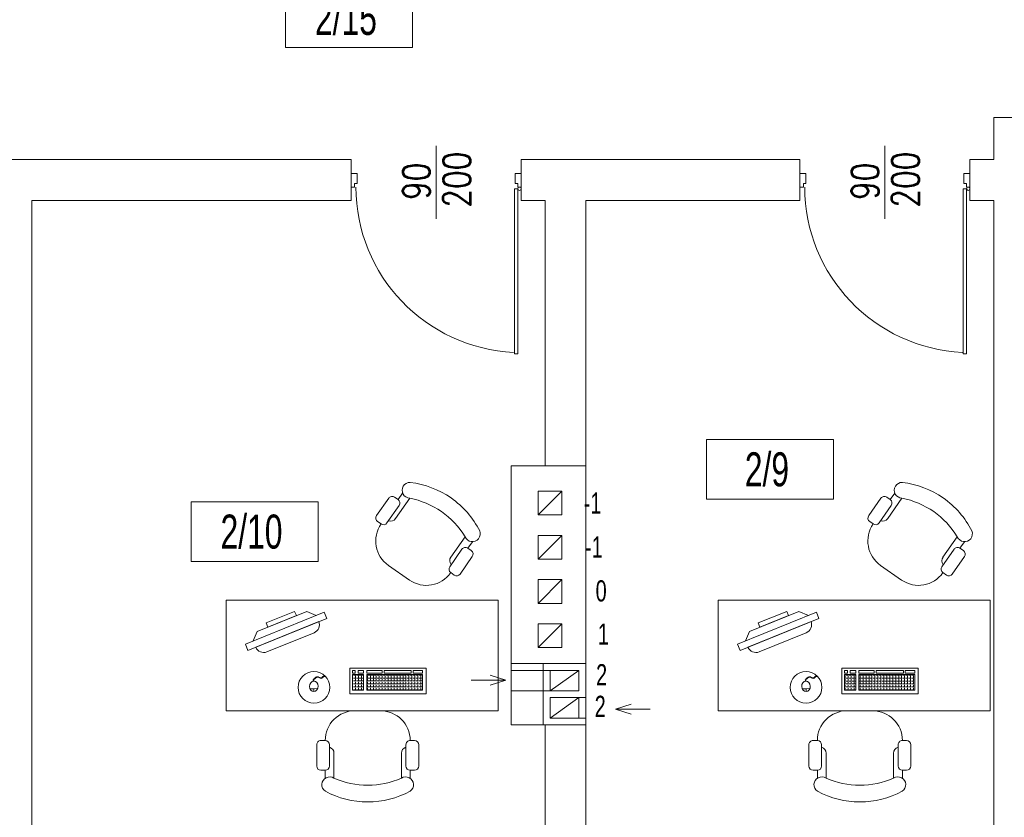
# Model space of a CAD drawing. Header units: millimetres. Extents: x 6354466 to 6508314, y -1889048 to -1342748.
# Tile 107 of 134: x 6389565 to 6395358, y -1559591 to -1554901. Entities that reach past the tile are written whole.
import ezdxf
from ezdxf.enums import TextEntityAlignment as Align

# ---------------------------------------------------------------- set-up
doc = ezdxf.new("R2010")
doc.units = ezdxf.units.MM
for name, color, linetype, lineweight in [('L-2', 167, 'Continuous', 13), ('L-3', 10, 'Continuous', 18), ('L-4', 92, 'Continuous', 20), ('L-5', 152, 'Continuous', 9), ('L-DRZWI', 146, 'Continuous', 13), ('L-HATCH', 252, 'Continuous', 5), ('łóżka', 230, 'Continuous', 9)]:
    doc.layers.add(name, color=color, linetype=linetype, lineweight=lineweight)
doc.styles.add('125', font='cdmsimpl.shx', dxfattribs={"width": 0.7, "height": 125})
doc.styles.add('160', font='simplex.shx', dxfattribs={"width": 0.8, "height": 160})
doc.styles.add('200', font='cdmsimpl.shx', dxfattribs={"width": 0.7, "height": 200})
doc.styles.add('250', font='cdmsimpl.shx', dxfattribs={"width": 0.7, "height": 250})
doc.styles.add('CDM', font='cdmsimpl.shx', dxfattribs={"width": 0.8, "bigfont": 'cdmbigpl.shx'})

# ---------------------------------------------------------------- blocks, each defined once
blk = doc.blocks.new('STOLIK2')
h = blk.add_hatch()
h.set_pattern_fill('ANGLE', color=256, scale=0.25, style=0)
h.set_pattern_definition([(360, (-4499.488, 29427.6887), (-2e-16, -1.74625), [1.27, -0.47625]), (270, (-4499.488, 29427.6887), (-1.74625, 1e-16), [1.27, -0.47625])])
h.paths.add_polyline_path([(-130.91, 53.71), (-98.09, 53.71), (-98.09, 62.85), (-130.91, 62.85)])
h.paths.add_polyline_path([(-96.21, 62.85), (-89.68, 62.85), (-89.68, 53.71), (-96.21, 53.71)])
for p, q in [((-123.63, 114.71), (-123.63, 110)), ((-118.46, 114.66), (-118.46, 100.01)), ((-78.81, 114.66), (-78.81, 100.01)), ((-73.63, 110), (-73.63, 114.71)), ((-128.63, 107.5), (-128.63, 95)), ((-126.13, 110), (-123.63, 110)), ((-121.13, 107.5), (-121.13, 95)), ((-76.13, 107.5), (-76.13, 95)), ((-71.13, 110), (-73.63, 110)), ((-68.63, 107.5), (-68.63, 95)), ((-126.13, 92.5), (-123.63, 92.5)), ((-71.13, 92.5), (-73.63, 92.5)), ((-82.5, 75), (-67.5, 75)), ((-66.98, 62.06), (-69.24, 62)), ((-67.03, 63.7), (-66.98, 62.06)), ((-66.98, 62.06), (-64.73, 62.12)), ((-28.19, 39.5), (-74.53, 20.73)), ((-73.03, 17.02), (-26.69, 35.8)), ((-26.69, 35.8), (-28.19, 39.5)), ((-31.32, 33.92), (-33.69, 28.34)), ((-62.81, 16.54), (-33.69, 28.34)), ((-74.53, 20.73), (-73.03, 17.02)), ((-68.39, 18.9), (-62.81, 16.54))]:
    blk.add_line(p, q)
for points in [[(-15.34, 75), (-175.34, 75), (-175.34, 10), (-15.34, 10)], [(-133.01, 49.97), (-88.12, 49.97), (-88.12, 64.97), (-133.01, 64.97)], [(-130.91, 53.71), (-98.09, 53.71), (-98.09, 62.85), (-130.91, 62.85)], [(-96.21, 62.85), (-89.68, 62.85), (-89.68, 53.71), (-96.21, 53.71)], [(-125.34, 52.96), (-130.91, 52.96), (-130.91, 51.3), (-125.34, 51.3)], [(-124.22, 51.3), (-108.26, 51.3), (-108.26, 52.96), (-124.22, 52.96)], [(-107.14, 52.96), (-98.09, 52.96), (-98.09, 51.3), (-107.14, 51.3)], [(-96.21, 52.96), (-92.95, 52.96), (-92.95, 51.3), (-96.21, 51.3)], [(-89.68, 52.96), (-91.34, 52.96), (-91.34, 51.3), (-89.68, 51.3)], [(-66.58, 57.62), (-66.92, 57.61), (-66.9, 56.72), (-66.55, 56.73)], [(-39.83, 25.85), (-56.67, 19.03), (-55.66, 16.54), (-38.82, 23.36)]]:
    blk.add_lwpolyline(points, close=True)
blk.add_lwpolyline([(-32.82, 37.63), (-32.82, 37.63, 0.414214), (-39.33, 40.38), (-67.14, 29.12, 0.414214), (-69.9, 22.61), (-69.9, 22.61)], format="xyb", close=True)
blk.add_circle((-67, 61.24), 9.34)
for centre, radius, start, end in [((-98.54, 75.49), 53.13, 90.09687, 118.07249), ((-98.72, 75.49), 53.13, 61.92751, 89.90313), ((-121.01, 118.51), 4.62, 123.34927, 303.47427), ((-76.26, 118.51), 4.62, 236.52573, 56.65073), ((-97.85, 66.23), 52.63, 90.85052, 113.04971), ((-99.41, 66.23), 52.63, 66.95029, 89.14948), ((-126.13, 107.5), 2.5, 90, 180), ((-123.63, 107.5), 2.5, 0, 90), ((-73.63, 107.5), 2.5, 90, 180), ((-71.13, 107.5), 2.5, 0, 90), ((-122.21, 100.01), 3.75, 286.67209, 0), ((-75.06, 100.01), 3.75, 180, 253.35509), ((-126.13, 95), 2.5, 180, 270), ((-123.63, 95), 2.5, 270, 0), ((-73.63, 95), 2.5, 180, 270), ((-71.13, 95), 2.5, 270, 0), ((-106.13, 92.5), 17.5, 180, 270), ((-91.13, 92.5), 17.5, 270, 0)]:
    blk.add_arc(centre, radius, start, end)
at = {"extrusion": (0, 0, -1)}
blk.add_ellipse((-66.95, 60.65), major_axis=(-0.08, 3.05), ratio=0.834162, dxfattribs=at)
for points, knots in [([(-66.9, 56.72), (-67.66, 55.94), (-69.06, 54.51), (-71.62, 56.7), (-72.55, 54.4), (-73.6, 54.95), (-74.15, 55.24)], [0, 0, 0, 0, 2.841116, 5.231607, 6.614689, 8.161976, 8.161976, 8.161976, 8.161976]), ([(-66.56, 56.73), (-66.88, 56.4), (-67.03, 56.25), (-67.49, 55.8), (-67.81, 55.53), (-68.44, 55.18), (-68.73, 55.08), (-69.2, 55.06), (-69.36, 55.07), (-69.68, 55.15), (-69.83, 55.2), (-70.27, 55.37), (-70.55, 55.51), (-70.97, 55.68), (-71.14, 55.72), (-71.35, 55.74), (-71.42, 55.73), (-71.54, 55.7), (-71.58, 55.67), (-71.72, 55.56), (-71.82, 55.44), (-72.02, 55.17), (-72.13, 55.02), (-72.33, 54.8), (-72.42, 54.73), (-72.62, 54.62), (-72.74, 54.58), (-72.96, 54.56), (-73.07, 54.56), (-73.36, 54.61), (-73.54, 54.68), (-73.72, 54.76)], [0, 0, 0, 0, 0.557194, 0.557194, 1.671582, 1.671582, 2.519282, 2.519282, 2.939271, 2.939271, 3.35926, 3.35926, 4.143879, 4.143879, 4.704066, 4.704066, 5.061527, 5.061527, 5.357017, 5.357017, 5.838332, 5.838332, 6.319648, 6.319648, 6.605434, 6.605434, 6.891219, 6.891219, 7.177005, 7.177005, 7.662218, 7.662218, 7.662218, 7.662218])]:
    blk.add_open_spline(points, degree=3, knots=knots)
blk = doc.blocks.new('fotel')
at = {"layer": 'łóżka'}
for p, q in [((-20609.6, -168537.7), (-20609.6, -168584.7)), ((-20557.8, -168538.2), (-20557.8, -168684.7)), ((-20161.3, -168538.2), (-20161.3, -168684.7)), ((-20109.6, -168584.7), (-20109.6, -168537.7)), ((-20659.6, -168609.7), (-20659.6, -168734.7)), ((-20634.6, -168584.7), (-20609.6, -168584.7)), ((-20584.6, -168609.7), (-20584.6, -168734.7)), ((-20134.6, -168609.7), (-20134.6, -168734.7)), ((-20084.6, -168584.7), (-20109.6, -168584.7)), ((-20059.6, -168609.7), (-20059.6, -168734.7)), ((-20634.6, -168759.7), (-20609.6, -168759.7)), ((-20084.6, -168759.7), (-20109.6, -168759.7))]:
    blk.add_line(p, q, dxfattribs=at)
at = {"layer": 'łóżka', "ltscale": 0.1}
blk.add_line((-20434.6, -168934.7), (-20284.6, -168934.7), dxfattribs=at)
at = {"layer": 'łóżka'}
for centre, radius, start, end in [((-20358.7, -168929.8), 531.3, 90.09687, 118.07249), ((-20360.5, -168929.8), 531.3, 61.92751, 89.90313), ((-20583.3, -168499.7), 46.2, 123.34927, 303.47427), ((-20351.8, -169022.5), 526.3, 90.85052, 113.04971), ((-20367.4, -169022.5), 526.3, 66.95029, 89.14948), ((-20135.9, -168499.7), 46.2, 236.52573, 56.65073), ((-20634.6, -168609.7), 25, 90, 180), ((-20609.6, -168609.7), 25, 0, 90), ((-20109.6, -168609.7), 25, 90, 180), ((-20084.6, -168609.7), 25, 0, 90), ((-20595.3, -168684.6), 37.5, 286.67209, 0), ((-20123.8, -168684.6), 37.5, 180, 253.35509), ((-20634.6, -168734.7), 25, 180, 270), ((-20609.6, -168734.7), 25, 270, 0), ((-20109.6, -168734.7), 25, 180, 270), ((-20084.6, -168734.7), 25, 270, 0), ((-20434.6, -168759.7), 175, 180, 270), ((-20284.6, -168759.7), 175, 270, 0)]:
    blk.add_arc(centre, radius, start, end, dxfattribs=at)
blk = doc.blocks.new('opis pom')
at = {"color": 0}
blk.add_lwpolyline([(252896.7, -40976.9), (253643.9, -40976.9), (253643.9, -41326.9), (252896.7, -41326.9)], close=True, dxfattribs=at)
at = {"layer": 'L-4', "lineweight": 30, "style": '250', "width": 0.7}
blk.add_attdef('2', text='', height=250, dxfattribs=at).set_placement((253252.2, -41151.9), align=Align.MIDDLE_CENTER)
blk = doc.blocks.new('*U280')
for p, q in [((-500, 203), (-500, -227.5)), ((-1000, 40), (-1000, -40)), ((-965, 40), (-1000, 40)), ((-965, -20), (-965, 40)), ((-35, -20), (-35, 40)), ((-35, 40), (0, 40)), ((-1000, -40), (-980, -40)), ((-980, -40), (-980, -20)), ((-980, -20), (-965, -20)), ((-20, -50), (-40, -50)), ((-40, -50), (-40, -1020)), ((-20, -20), (-35, -20)), ((-20, -40), (-20, -20)), ((0, -40), (-20, -40)), ((-20, -50), (-20, -60)), ((-20, -1020), (-20, -50)), ((-40, -1020), (-20, -1020))]:
    blk.add_line(p, q)
for points in [[(0, 40), (0, -40)], [(-20, -50), (-20, -1020)]]:
    blk.add_lwpolyline(points)
blk.add_circle((-10, -50), 10)
blk.add_arc((1.9, -39.2), 974.1, 180.04583, 267.27416)
at = {"style": 'CDM', "width": 0.8, "flags": 1}
blk.add_attdef('POZIOM', (-915.2, 99.6), '', height=125, dxfattribs=at)
at = {"style": '160', "width": 0.8}
blk.add_attdef('SZER', text='', height=160, rotation=90, dxfattribs=at).set_placement((-489.1, -6.1), align=Align.BOTTOM_CENTER)
blk.add_attdef('WYS', text='', height=160, rotation=90, dxfattribs=at).set_placement((-459, 3.2), align=Align.TOP_CENTER)

msp = doc.modelspace()

# ---------------------------------------------------------------- linework, layer by layer
at = {"layer": 'L-2', "ltscale": 10}
for p, q in [((6395295.3, -1555475.7), (6395535.3, -1555475.7)), ((6395295.3, -1555475.7), (6395295.3, -1555723.4)), ((6392895.3, -1555723.4), (6394155.3, -1555723.4)), ((6394155.3, -1555723.4), (6394155.3, -1555963.4)), ((6394155.3, -1555963.4), (6392895.3, -1555963.4))]:
    msp.add_line(p, q, dxfattribs=at)
at = {"layer": 'L-2'}
for p, q in [((6389395.3, -1555723.4), (6391515.3, -1555723.4)), ((6391515.3, -1555723.4), (6391515.3, -1555963.4)), ((6392515.3, -1555723.4), (6392515.3, -1555963.4)), ((6392515.3, -1555723.4), (6392895.3, -1555723.4)), ((6395155.3, -1555723.4), (6395155.3, -1555963.4)), ((6395155.3, -1555723.4), (6395295.3, -1555723.4)), ((6389635.3, -1555963.4), (6391515.3, -1555963.4)), ((6389635.3, -1555963.4), (6389635.3, -1560453.4)), ((6392515.3, -1555963.4), (6392655.3, -1555963.4)), ((6392655.3, -1555963.4), (6392655.3, -1557523.4)), ((6392895.3, -1555963.4), (6392895.3, -1557523.4)), ((6395155.3, -1555963.4), (6395295.3, -1555963.4)), ((6395295.3, -1555963.4), (6395295.3, -1560453.4)), ((6392455.3, -1557523.4), (6392895.3, -1557523.4)), ((6392455.3, -1557523.4), (6392455.3, -1558687.5)), ((6392895.3, -1557523.4), (6392895.3, -1558687.5)), ((6392455.3, -1558687.5), (6392455.3, -1559047.5)), ((6392455.3, -1558687.5), (6392895.3, -1558687.5)), ((6392895.3, -1558687.5), (6392895.3, -1560453.4)), ((6392455.3, -1559047.5), (6392895.3, -1559047.5)), ((6392655.3, -1559047.5), (6392655.3, -1560453.4))]:
    msp.add_line(p, q, dxfattribs=at)
at = {"layer": 'L-2', "lineweight": 15}
for p, q in [((6392615.3, -1557813.4), (6392755.3, -1557673.4)), ((6392615.3, -1557813.4), (6392755.3, -1557673.4)), ((6392615.3, -1558073.4), (6392755.3, -1557933.4)), ((6392615.3, -1558333.4), (6392755.3, -1558193.4)), ((6392615.3, -1558593.4), (6392755.3, -1558453.4)), ((6392755.3, -1558453.4), (6392755.3, -1558593.4)), ((6392685.3, -1558847.5), (6392855.3, -1558727.5)), ((6392685.3, -1559007.5), (6392855.3, -1558887.5))]:
    msp.add_line(p, q, dxfattribs=at)
for points in [[(6392615.3, -1557813.4), (6392755.3, -1557813.4), (6392755.3, -1557673.4), (6392615.3, -1557673.4)], [(6392615.3, -1557813.4), (6392755.3, -1557813.4), (6392755.3, -1557673.4), (6392615.3, -1557673.4)], [(6392615.3, -1558073.4), (6392755.3, -1558073.4), (6392755.3, -1557933.4), (6392615.3, -1557933.4)], [(6392615.3, -1558333.4), (6392755.3, -1558333.4), (6392755.3, -1558193.4), (6392615.3, -1558193.4)], [(6392615.3, -1558593.4), (6392755.3, -1558593.4), (6392755.3, -1558453.4), (6392615.3, -1558453.4)], [(6392685.3, -1558847.5), (6392855.3, -1558847.5), (6392855.3, -1558727.5), (6392685.3, -1558727.5)], [(6392685.3, -1559007.5), (6392855.3, -1559007.5), (6392855.3, -1558887.5), (6392685.3, -1558887.5)]]:
    msp.add_lwpolyline(points, close=True, dxfattribs=at)
at = {"layer": 'L-2', "ltscale": 8}
msp.add_lwpolyline([(6392645.3, -1558687.5), (6392895.3, -1558687.5), (6392895.3, -1559047.5), (6392645.3, -1559047.5)], close=True, dxfattribs=at)
at = {"layer": 'L-3', "ltscale": 10}
msp.add_line((6389395.3, -1555723.4), (6389635.3, -1555723.4), dxfattribs=at)
at = {"layer": 'L-5'}
for p, q in [((6392685.3, -1558727.5), (6392455.3, -1558727.5)), ((6392220.9, -1558784.6), (6392425.1, -1558784.6)), ((6392425.1, -1558784.6), (6392331.8, -1558755.1)), ((6392425.1, -1558784.6), (6392331.8, -1558814)), ((6392685.3, -1558847.5), (6392455.3, -1558847.5)), ((6392855.3, -1558887.5), (6392895.3, -1558887.5)), ((6393070, -1558955.6), (6393163.2, -1558926.2)), ((6393274.2, -1558955.6), (6393070, -1558955.6)), ((6393070, -1558955.6), (6393163.2, -1558985.1)), ((6392855.3, -1559007.5), (6392895.3, -1559007.5))]:
    msp.add_line(p, q, dxfattribs=at)

# ---------------------------------------------------------------- block references
ref = msp.add_blockref('opis pom', (6138231.9, -1513738), dxfattribs=at)
ref.add_attrib('2', '2/15', dxfattribs={"layer": 'L-4', "height": 200, "style": '200', "width": 0.7}).set_placement((6391484.1, -1554890), align=Align.MIDDLE_CENTER)
ref = msp.add_blockref('opis pom', (6140708.9, -1516393), dxfattribs=at)
ref.add_attrib('2', '2/9', dxfattribs={"layer": 'L-4', "height": 200, "style": '200', "width": 0.7}).set_placement((6393961.1, -1557544.9), align=Align.MIDDLE_CENTER)
ref = msp.add_blockref('opis pom', (6137676.4, -1516759.1), dxfattribs=at)
ref.add_attrib('2', '2/10', dxfattribs={"layer": 'L-4', "height": 200, "style": '200', "width": 0.7}).set_placement((6390928.6, -1557911), align=Align.MIDDLE_CENTER)
at = {"layer": 'L-DRZWI'}
for p in [(6392515.3, -1555844.7), (6395155.3, -1555844.7)]:
    msp.add_blockref('*U280', p, dxfattribs=at).add_auto_attribs({'WYS': '200', 'SZER': '90'})
at = {"layer": 'L-HATCH', "ltscale": 0.1, "xscale": -1, "rotation": 325.1011072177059}
for p in [(6471750.1, -1407950.6), (6474645.7, -1407950.6)]:
    msp.add_blockref('fotel', p, dxfattribs=at)
at = {"layer": 'łóżka', "ltscale": 8, "xscale": 10, "yscale": 10, "zscale": 10, "rotation": 179.9984274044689}
for p in [(6390625.8, -1558214.6), (6393521.4, -1558214.6)]:
    msp.add_blockref('STOLIK2', p, dxfattribs=at)

# ---------------------------------------------------------------- texts
at = {"layer": 'L-5', "style": '125', "width": 0.7}
for s, p in [('-1', (6392883.1, -1557806, 0)), ('-1', (6392891.1, -1558064.5, 0)), ('0', (6392953.1, -1558322.1, 0)), ('1', (6392966.3, -1558576.7, 0)), ('2', (6392955.8, -1558815.6, 0)), ('2', (6392947.6, -1559001.5, 0))]:
    msp.add_text(s, height=125, dxfattribs=at).set_placement(p)

doc.saveas('drawing.dxf')
